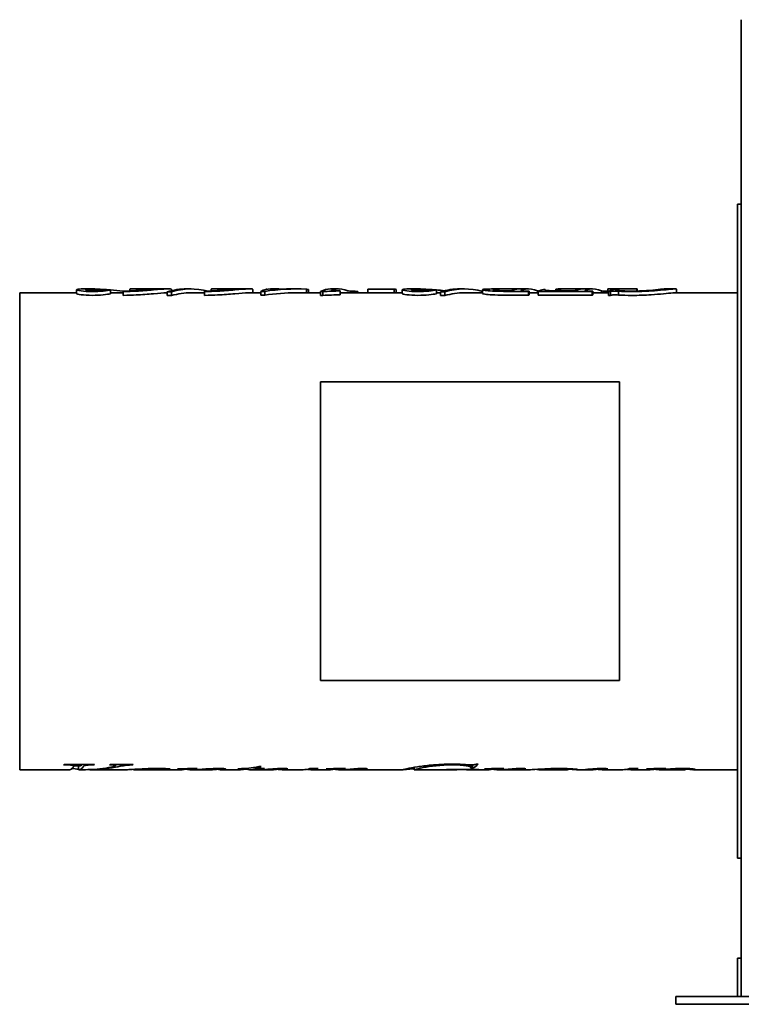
# Model space of a CAD drawing. Header units: millimetres. Extents: x 270 to 570, y 168 to 426.
# Tile 1 of 2: x 270 to 457, y 168 to 424. Entities that reach past the tile are written whole.
import ezdxf

# ---------------------------------------------------------------- set-up
doc = ezdxf.new("R2010")
doc.units = ezdxf.units.MM
doc.header["$LTSCALE"] = 2
doc.layers.add('Krawędzie widoczne(ISO)', color=7, linetype='Continuous', lineweight=35, true_color=0x262659)

msp = doc.modelspace()

# ---------------------------------------------------------------- linework, layer by layer
at = {"layer": 'Krawędzie widoczne(ISO)'}
for p, q in [((457.25, 301), (457.25, 424)), ((456.25, 376), (456.25, 206)), ((456.25, 376), (457.25, 376)), ((284.54, 352.79), (284.54, 353.79)), ((286.85, 354), (288.26, 354)), ((293.38, 352.75), (293.38, 353.75)), ((296.6, 353.39), (296.6, 353.32)), ((296.6, 352.33), (296.6, 353.32)), ((298.35, 353.47), (298.35, 353.97)), ((298.65, 354), (301, 354)), ((305.81, 354), (308.38, 354)), ((309.18, 353.53), (309.18, 353.85)), ((313.14, 354), (314.28, 354)), ((317.76, 353.39), (317.76, 353.32)), ((317.76, 352.33), (317.76, 353.32)), ((319.51, 353.47), (319.51, 353.97)), ((319.81, 354), (322.16, 354)), ((326.97, 354), (329.54, 354)), ((330.35, 353), (330.35, 353.85)), ((333.42, 353.37), (332.42, 353.37)), ((332.42, 352.38), (332.42, 353.37)), ((333.42, 352.38), (333.42, 353.37)), ((334.07, 353.92), (333.7, 353.92)), ((333.7, 353.85), (333.7, 353.92)), ((334.96, 354), (336.9, 354)), ((340.28, 354), (341.58, 354)), ((344.24, 353), (344.24, 353.93)), ((344.8, 353), (344.8, 353.82)), ((348.55, 353.32), (347.92, 353.32)), ((347.92, 352.33), (347.92, 353.32)), ((348.55, 352.33), (348.55, 353.32)), ((350.55, 354), (352.6, 354)), ((350.87, 353.62), (350.87, 353.7)), ((353.04, 352.5), (353.04, 353.49)), ((355.98, 353), (355.98, 353.4)), ((357.42, 353), (357.42, 353.37)), ((357.61, 353), (357.61, 353.3)), ((367.05, 353.95), (360.17, 353.95)), ((360.17, 353), (360.17, 353.95)), ((367.05, 353), (367.05, 353.95)), ((367.6, 353), (367.6, 353.85)), ((369.17, 352.79), (369.17, 353.79)), ((371.48, 354), (372.89, 354)), ((378.01, 352.75), (378.01, 353.75)), ((384.17, 354), (385.31, 354)), ((390.04, 352.8), (390.04, 353.8)), ((394.34, 354), (401.9, 354)), ((401.96, 353.37), (395.49, 353.37)), ((401.96, 352.38), (401.96, 353.37)), ((402.14, 352.45), (402.14, 353.44)), ((404.36, 353), (404.36, 353.48)), ((418.54, 353.37), (404.51, 353.37)), ((404.51, 352.38), (404.51, 353.37)), ((405.83, 353.85), (406.33, 353.85)), ((406.33, 353.66), (406.33, 353.85)), ((409.6, 353.91), (409.1, 353.91)), ((409.1, 353.5), (409.1, 353.91)), ((409.6, 353.5), (409.6, 353.91)), ((410.02, 354), (418.53, 354)), ((410.29, 353.5), (413.92, 353.5)), ((415.98, 354), (413.6, 354)), ((418.54, 352.38), (418.54, 353.37)), ((418.7, 352.45), (418.7, 353.44)), ((421.02, 353), (421.02, 353.48)), ((421.8, 353), (421.8, 353.4)), ((430.08, 354), (422.61, 354)), ((422.61, 353), (422.61, 354)), ((423.24, 353.31), (422.76, 353.31)), ((422.76, 352.32), (422.76, 353.31)), ((423.24, 352.32), (423.24, 353.31)), ((424.1, 353.9), (424.58, 353.9)), ((424.58, 353.73), (424.58, 353.9)), ((425.33, 352.41), (425.33, 353.4)), ((430.08, 353.45), (430.08, 354)), ((430.23, 353.45), (430.23, 354)), ((437.52, 354), (440.19, 354)), ((440.43, 353), (440.43, 353.96)), ((269.75, 353), (269.75, 229)), ((269.75, 353), (284.54, 353)), ((293.38, 353), (296.6, 353)), ((309.2, 353.24), (308.08, 353.24)), ((308.08, 352.25), (308.08, 353.24)), ((309.2, 352.25), (308.08, 352.25)), ((309.2, 352.25), (309.2, 353.24)), ((314.28, 353), (317.76, 353)), ((329.54, 353), (332.42, 353)), ((333.42, 352.38), (332.42, 352.38)), ((341.58, 353), (347.92, 353)), ((348.55, 352.33), (347.92, 352.33)), ((353.04, 353), (369.17, 353)), ((378.01, 353), (379.11, 353)), ((380.23, 353.24), (379.11, 353.24)), ((379.11, 352.25), (379.11, 353.24)), ((380.23, 352.25), (379.11, 352.25)), ((380.23, 352.25), (380.23, 353.24)), ((385.31, 353), (390.04, 353)), ((401.96, 352.38), (395.49, 352.38)), ((402.14, 353), (404.51, 353)), ((418.54, 352.38), (404.51, 352.38)), ((418.7, 353), (422.76, 353)), ((423.24, 352.32), (422.76, 352.32)), ((440.19, 353), (456.25, 353)), ((347.93, 329.82), (347.93, 252.18)), ((425.57, 329.82), (347.93, 329.82)), ((425.57, 252.18), (425.57, 329.82)), ((457.25, 198), (457.25, 301)), ((347.93, 252.18), (425.57, 252.18)), ((388.38, 230.45), (388.92, 230.45)), ((269.75, 229), (282.72, 229)), ((281.7, 230.25), (281.16, 230.25)), ((281.31, 230.36), (289.22, 230.36)), ((283.74, 230.36), (283.74, 229.96)), ((283.74, 230), (285.28, 230)), ((285.03, 230), (285.03, 229.05)), ((285.28, 229), (286.83, 229)), ((286.52, 230.36), (286.52, 230.03)), ((288, 229), (297.39, 229)), ((289.05, 230.36), (289.05, 230.25)), ((293.24, 230.36), (299.23, 230.36)), ((294.66, 230.36), (294.66, 230.05)), ((297.94, 230.36), (297.94, 230.19)), ((299.09, 230.36), (299.09, 230.25)), ((299.2, 229.07), (299.2, 229.06)), ((299.28, 229.08), (299.28, 229.02)), ((299.38, 229.08), (299.38, 229)), ((299.58, 229), (302.68, 229)), ((305.19, 229), (311.84, 229)), ((306.75, 229.32), (306.75, 229.14)), ((310.92, 229.24), (310.92, 229.19)), ((312.96, 229.27), (312.96, 229.14)), ((313.96, 229.29), (313.96, 229)), ((314.04, 229), (314.18, 229)), ((315.16, 229), (319.84, 229)), ((320.95, 229.32), (320.95, 229.13)), ((322.14, 229), (327.15, 229)), ((328.68, 229.21), (326.42, 229.21)), ((328.37, 229.13), (328.37, 229.11)), ((328.68, 229.34), (328.68, 229.21)), ((329.49, 229), (335.68, 229)), ((331.05, 229.63), (331.05, 229.21)), ((333.14, 229.21), (331.05, 229.21)), ((331.34, 229.69), (331.34, 229.29)), ((331.34, 229.29), (333.38, 229.29)), ((331.88, 229.81), (332.53, 229.81)), ((333.14, 229.29), (333.14, 229.21)), ((334.1, 229.12), (334.1, 229.07)), ((337, 229.3), (337, 229.15)), ((338.04, 229), (342.83, 229)), ((343.37, 229.01), (343.37, 229)), ((345.1, 229.29), (347.34, 229.29)), ((345.52, 229), (350.51, 229)), ((349.56, 229.25), (349.56, 229.2)), ((351.39, 229.28), (351.39, 229.19)), ((351.6, 229.28), (351.6, 229.16)), ((351.93, 229.28), (351.93, 229.08)), ((352.35, 229.29), (352.35, 229.01)), ((352.59, 229), (352.85, 229)), ((353.58, 229), (369.32, 229)), ((355.66, 229.12), (355.66, 229.06)), ((357.7, 229.27), (357.7, 229.1)), ((359.59, 229.31), (359.59, 229.09)), ((372.26, 229.61), (372.26, 229)), ((372.27, 229), (383.23, 229)), ((381.03, 229.05), (380.62, 229.05)), ((380.79, 229.07), (389.09, 229.07)), ((383.04, 229.07), (383.04, 229.03)), ((383.42, 229.07), (383.42, 229.01)), ((385.88, 229), (391.64, 229)), ((387.44, 229.41), (386.9, 229.41)), ((387.03, 230.25), (387.03, 229.62)), ((387.44, 230.26), (387.44, 229.41)), ((388.94, 229.07), (388.94, 229.05)), ((390.69, 229.25), (390.69, 229.2)), ((392.52, 229.28), (392.52, 229.19)), ((392.73, 229.28), (392.73, 229.16)), ((393.06, 229.28), (393.06, 229.08)), ((393.48, 229.29), (393.48, 229.01)), ((393.72, 229), (393.98, 229)), ((394.71, 229), (402.14, 229)), ((396.78, 229.12), (396.78, 229.06)), ((398.83, 229.27), (398.83, 229.1)), ((400.72, 229.31), (400.72, 229.09)), ((404.73, 229), (411.98, 229)), ((412.32, 229.28), (412.32, 229.06)), ((414.56, 229), (418.8, 229)), ((417.22, 229.12), (417.22, 229.07)), ((420.12, 229.3), (420.12, 229.15)), ((421.16, 229), (425.95, 229)), ((426.49, 229.01), (426.49, 229)), ((428.22, 229.29), (430.46, 229.29)), ((428.64, 229), (433.6, 229)), ((432.62, 229.25), (432.62, 229.2)), ((434.74, 229.28), (434.74, 229.15)), ((435.88, 229), (442.48, 229)), ((436.67, 229.31), (436.67, 229.07)), ((442.86, 229.32), (442.86, 229.06)), ((444.86, 229), (456.25, 229)), ((456.25, 206), (457.25, 206)), ((457.25, 198), (457.25, 170)), ((456.25, 179.41), (456.25, 180)), ((457.25, 180), (456.25, 180)), ((456.25, 179.41), (456.25, 175.59)), ((456.25, 174.17), (456.25, 175.59)), ((456.25, 174.17), (456.25, 172)), ((456.25, 170), (456.25, 172)), ((440.25, 170), (444.25, 170)), ((440.25, 168), (440.25, 170)), ((566.25, 170), (444.25, 170)), ((440.25, 168), (444.25, 168)), ((566.25, 168), (444.25, 168))]:
    msp.add_line(p, q, dxfattribs=at)
for points in [[(284.54, 353.79), (284.54, 353.85), (284.67, 353.9), (284.95, 353.93)], [(284.95, 353.93), (285.32, 353.97), (285.95, 354), (286.85, 354)], [(287.8, 354), (287.13, 353.98), (286.79, 353.95), (286.79, 353.87)], [(293.25, 353.76), (290.66, 353.98), (288.84, 354.01), (287.8, 354)], [(289.83, 353.59), (291.08, 353.59), (292.1, 353.67), (292.9, 353.77)], [(292.9, 353.77), (293.06, 353.76), (293.22, 353.76), (293.38, 353.75)], [(296.69, 353.4), (295.47, 353.55), (294.37, 353.66), (293.38, 353.75)], [(300.01, 353.42), (299.09, 353.37), (297.95, 353.34), (296.6, 353.32)], [(304.77, 353.97), (303.81, 353.95), (303.03, 353.94), (302.42, 353.94)], [(305.81, 354), (305.68, 354), (305.55, 354), (305.4, 353.99)], [(308.08, 353.24), (309.77, 353.75), (311.45, 354), (313.14, 354)], [(318.68, 353.43), (315.52, 354.25), (312.36, 354.18), (309.2, 353.24)], [(321.17, 353.42), (320.25, 353.37), (319.11, 353.34), (317.76, 353.32)], [(325.93, 353.97), (324.97, 353.95), (324.19, 353.94), (323.58, 353.94)], [(326.97, 354), (326.84, 354), (326.71, 354), (326.57, 353.99)], [(332.42, 353.37), (333.26, 353.79), (334.11, 354), (334.96, 354)], [(344.24, 353.93), (340.63, 354.11), (337.03, 353.93), (333.42, 353.37)], [(335.36, 353.77), (336.14, 354), (336.92, 354.06), (337.71, 353.94)], [(340.28, 354), (338.64, 354), (337, 353.92), (335.36, 353.77)], [(344.8, 353.82), (344.62, 353.87), (344.43, 353.9), (344.24, 353.93)], [(347.92, 353.32), (348.79, 353.77), (349.67, 354), (350.55, 354)], [(353.04, 353.49), (351.54, 353.44), (350.05, 353.38), (348.55, 353.32)], [(350.87, 353.7), (350.86, 353.68), (350.85, 353.67), (350.85, 353.65)], [(351.18, 353.8), (351, 353.75), (350.89, 353.71), (350.87, 353.7)], [(354.26, 353.73), (353.23, 354.06), (352.21, 354.09), (351.18, 353.8)], [(351.79, 353.53), (352.01, 353.53), (352.37, 353.54), (352.86, 353.55)], [(352.86, 353.55), (352.92, 353.53), (352.98, 353.51), (353.04, 353.49)], [(355.15, 353.48), (354.86, 353.54), (354.56, 353.63), (354.26, 353.73)], [(355.98, 353.4), (355.62, 353.42), (355.34, 353.45), (355.15, 353.48)], [(357.42, 353.37), (356.69, 353.38), (356.21, 353.38), (355.98, 353.4)], [(357.61, 353.3), (357.55, 353.33), (357.48, 353.35), (357.42, 353.37)], [(367.6, 353.85), (367.41, 353.89), (367.23, 353.93), (367.05, 353.95)], [(369.17, 353.79), (369.17, 353.85), (369.31, 353.9), (369.58, 353.93)], [(369.58, 353.93), (369.95, 353.97), (370.58, 354), (371.48, 354)], [(372.43, 354), (371.76, 353.98), (371.42, 353.95), (371.42, 353.87)], [(377.88, 353.76), (375.29, 353.98), (373.47, 354.01), (372.43, 354)], [(374.46, 353.59), (375.71, 353.59), (376.73, 353.67), (377.54, 353.77)], [(377.54, 353.77), (377.69, 353.76), (377.85, 353.76), (378.01, 353.75)], [(380.19, 353.53), (379.41, 353.62), (378.68, 353.69), (378.01, 353.75)], [(379.11, 353.24), (380.8, 353.75), (382.48, 354), (384.17, 354)], [(390.04, 353.34), (386.77, 354.25), (383.5, 354.22), (380.23, 353.24)], [(395.08, 354), (394.05, 354), (393.26, 354), (392.7, 353.99)], [(397.42, 353.51), (396.92, 353.5), (396.51, 353.49), (396.18, 353.49)], [(399.42, 353.99), (398.75, 353.96), (398.09, 353.8), (397.42, 353.51)], [(398.17, 353.99), (398.42, 353.99), (398.84, 353.99), (399.42, 353.99)], [(400.37, 353.77), (400.1, 353.69), (399.96, 353.62), (399.96, 353.57)], [(403.52, 353.74), (402.47, 354.08), (401.42, 354.09), (400.37, 353.77)], [(401.73, 353.44), (401.87, 353.44), (402.01, 353.44), (402.14, 353.44)], [(402.14, 353.44), (402.08, 353.42), (402.02, 353.39), (401.96, 353.37)], [(404.36, 353.48), (404.15, 353.53), (403.87, 353.63), (403.52, 353.74)], [(404.65, 353.44), (404.53, 353.45), (404.43, 353.47), (404.36, 353.48)], [(404.51, 353.37), (404.95, 353.59), (405.39, 353.75), (405.83, 353.85)], [(406.33, 353.85), (406.23, 353.82), (406.18, 353.78), (406.18, 353.75)], [(407.9, 353.52), (408.27, 353.5), (409.06, 353.5), (410.29, 353.5)], [(409.1, 353.91), (409.4, 353.97), (409.71, 354), (410.02, 354)], [(413.92, 353.5), (414.61, 353.8), (415.29, 353.97), (415.98, 354)], [(417.05, 353.78), (416.8, 353.71), (416.67, 353.63), (416.67, 353.57)], [(420.17, 353.73), (419.13, 354.07), (418.09, 354.09), (417.05, 353.78)], [(418.7, 353.44), (418.64, 353.42), (418.59, 353.39), (418.54, 353.37)], [(421.02, 353.48), (420.78, 353.53), (420.49, 353.63), (420.17, 353.73)], [(421.8, 353.4), (421.45, 353.42), (421.19, 353.45), (421.02, 353.48)], [(422.61, 353.38), (422.23, 353.38), (421.96, 353.39), (421.8, 353.4)], [(422.76, 353.31), (423.2, 353.59), (423.65, 353.79), (424.1, 353.9)], [(425.33, 353.4), (424.91, 353.43), (424.6, 353.44), (424.4, 353.44)], [(424.58, 353.9), (424.5, 353.86), (424.46, 353.82), (424.46, 353.8)], [(428.83, 353.31), (427.55, 353.31), (426.38, 353.34), (425.33, 353.4)], [(428.83, 353.44), (431.62, 353.44), (433.89, 353.65), (435.65, 353.84)], [(433.82, 353.47), (432.23, 353.37), (430.57, 353.31), (428.83, 353.31)], [(430.23, 354), (430.18, 354), (430.13, 354), (430.08, 354)], [(435.65, 353.84), (436.59, 353.94), (437.21, 354), (437.52, 354)], [(300.01, 352.43), (299.09, 352.38), (297.95, 352.35), (296.6, 352.33)], [(314.28, 353), (312.59, 353), (310.89, 352.75), (309.2, 352.25)], [(321.17, 352.43), (320.25, 352.38), (319.11, 352.35), (317.76, 352.33)], [(341.58, 353), (338.86, 353), (336.14, 352.79), (333.42, 352.38)], [(353.04, 352.5), (351.54, 352.45), (350.05, 352.39), (348.55, 352.33)], [(385.31, 353), (383.62, 353), (381.92, 352.75), (380.23, 352.25)], [(402.14, 352.45), (402.08, 352.43), (402.02, 352.4), (401.96, 352.38)], [(418.7, 352.45), (418.64, 352.43), (418.59, 352.4), (418.54, 352.38)], [(425.33, 352.41), (424.91, 352.44), (424.6, 352.45), (424.4, 352.45)], [(428.83, 352.32), (427.55, 352.32), (426.38, 352.36), (425.33, 352.41)], [(433.82, 352.48), (432.23, 352.38), (430.57, 352.32), (428.83, 352.32)], [(376.64, 230.19), (378.4, 230.36), (380.25, 230.45), (382.17, 230.45)], [(382.17, 230.45), (383.6, 230.45), (384.9, 230.4), (386.06, 230.3)], [(388.92, 230.45), (388.43, 230), (387.93, 229.65), (387.44, 229.41)], [(281.16, 230.25), (281.21, 230.28), (281.26, 230.32), (281.31, 230.36)], [(282.72, 229), (283.02, 229), (283.33, 229.23), (283.63, 229.68)], [(285.03, 229.13), (284.47, 229.18), (283.91, 229.25), (283.35, 229.32)], [(283.63, 229.68), (283.71, 229.81), (283.74, 229.91), (283.74, 229.96)], [(286.23, 229.72), (285.83, 229.12), (285.43, 228.89), (285.03, 229.05)], [(285.95, 230.36), (285.73, 230.12), (285.5, 230), (285.28, 230)], [(286.52, 230.03), (286.42, 229.99), (286.33, 229.88), (286.23, 229.72)], [(286.83, 229), (288.83, 229), (290.84, 229.18), (292.84, 229.54)], [(293.78, 229.5), (291.66, 229.13), (289.53, 228.97), (287.41, 229.01)], [(289.22, 230.36), (289.16, 230.32), (289.11, 230.28), (289.05, 230.25)], [(292.84, 229.54), (293.69, 229.7), (294.23, 229.83), (294.45, 229.91)], [(293.06, 230.25), (293.12, 230.28), (293.18, 230.32), (293.24, 230.36)], [(294.45, 229.91), (294.59, 229.96), (294.66, 230.01), (294.66, 230.05)], [(299.09, 230.25), (298.61, 230.24), (298.23, 230.22), (297.94, 230.19)], [(299.23, 230.36), (299.18, 230.32), (299.14, 230.28), (299.09, 230.25)], [(299.28, 229.02), (299.23, 229.03), (299.2, 229.04), (299.2, 229.06)], [(299.38, 229.02), (299.35, 229.02), (299.32, 229.02), (299.28, 229.02)], [(302.68, 229), (302.8, 229), (302.91, 229), (303.02, 229)], [(304, 229), (303.95, 229), (303.9, 229), (303.84, 229)], [(307.84, 229.03), (306.97, 229), (305.69, 229), (304, 229)], [(308.84, 229.14), (308.84, 229.09), (308.51, 229.05), (307.84, 229.03)], [(310.79, 229.24), (312.48, 229.26), (314.17, 229.29), (315.87, 229.32)], [(310.92, 229.19), (310.87, 229.21), (310.83, 229.22), (310.79, 229.24)], [(311.46, 229.2), (311.28, 229.2), (311.1, 229.2), (310.92, 229.19)], [(312.06, 229.2), (311.95, 229.2), (311.75, 229.2), (311.46, 229.2)], [(311.84, 229), (312.05, 229), (312.27, 229.01), (312.49, 229.04)], [(312.49, 229.04), (312.8, 229.08), (312.96, 229.13), (312.96, 229.14)], [(313.96, 229.03), (313.57, 229.05), (313.23, 229.08), (312.94, 229.13)], [(315.87, 229.32), (315.23, 229.1), (314.59, 228.99), (313.96, 229)], [(320.23, 229.17), (319.94, 229.17), (319.58, 229.16), (319.15, 229.15)], [(319.84, 229), (320.08, 229), (320.33, 229.01), (320.57, 229.04)], [(320.57, 229.04), (320.82, 229.07), (320.95, 229.1), (320.95, 229.13)], [(322.83, 229.03), (322.2, 228.97), (321.56, 228.99), (320.93, 229.11)], [(323.3, 229.16), (323.3, 229.12), (323.14, 229.07), (322.83, 229.03)], [(326.42, 229.21), (326.47, 229.22), (326.52, 229.24), (326.57, 229.26)], [(327.15, 229), (327.66, 229), (328.17, 229.07), (328.68, 229.21)], [(328.37, 229.11), (328.35, 229.11), (328.32, 229.11), (328.3, 229.12)], [(331.05, 229.21), (330.15, 228.97), (329.26, 228.94), (328.37, 229.11)], [(332.53, 229.81), (332.14, 229.59), (331.74, 229.42), (331.34, 229.29)], [(333.38, 229.29), (333.3, 229.26), (333.22, 229.23), (333.14, 229.21)], [(333.65, 229.08), (334.45, 229.14), (335.3, 229.21), (336.19, 229.26)], [(334.1, 229.07), (333.95, 229.07), (333.8, 229.08), (333.65, 229.08)], [(335.68, 229), (335.93, 229), (336.19, 229.01), (336.44, 229.04)], [(336.19, 229.26), (336.88, 229.3), (337.51, 229.32), (338.09, 229.32)], [(336.44, 229.04), (336.81, 229.08), (337, 229.13), (337, 229.15)], [(337.13, 229.06), (337.02, 229.07), (336.92, 229.08), (336.84, 229.1)], [(338.74, 229.03), (338.2, 228.98), (337.67, 228.99), (337.13, 229.06)], [(339.43, 229.19), (339.43, 229.15), (339.2, 229.08), (338.74, 229.03)], [(343.37, 229), (343.29, 229), (343.21, 229), (343.14, 229)], [(344.64, 229.07), (344.56, 229.08), (344.48, 229.1), (344.41, 229.11)], [(347.34, 229.29), (346.44, 229), (345.54, 228.93), (344.64, 229.07)], [(344.76, 229.18), (344.87, 229.22), (344.99, 229.25), (345.1, 229.29)], [(349.36, 229.25), (351.05, 229.27), (352.73, 229.3), (354.41, 229.32)], [(349.56, 229.2), (349.5, 229.22), (349.43, 229.23), (349.36, 229.25)], [(350.64, 229.21), (350.44, 229.21), (350.08, 229.21), (349.56, 229.2)], [(350.51, 229), (350.71, 229), (350.92, 229.01), (351.13, 229.04)], [(351.39, 229.19), (351.19, 229.21), (350.94, 229.21), (350.64, 229.21)], [(351.13, 229.04), (351.44, 229.08), (351.6, 229.13), (351.6, 229.16)], [(351.6, 229.16), (351.6, 229.17), (351.53, 229.18), (351.39, 229.19)], [(351.93, 229.08), (351.79, 229.1), (351.68, 229.12), (351.58, 229.13)], [(352.35, 229.04), (352.2, 229.05), (352.06, 229.06), (351.93, 229.08)], [(354.41, 229.32), (353.73, 229.08), (353.04, 228.97), (352.35, 229.01)], [(352.85, 229), (354.4, 229), (355.81, 229.14), (357.08, 229.23)], [(355.66, 229.06), (354.9, 229.02), (354.09, 228.99), (353.21, 229)], [(356.82, 229.13), (356.55, 229.12), (356.17, 229.09), (355.66, 229.06)], [(357.29, 229.14), (357.11, 229.14), (356.96, 229.13), (356.82, 229.13)], [(357.08, 229.23), (357.88, 229.29), (358.54, 229.32), (359.04, 229.32)], [(357.57, 229.13), (357.49, 229.13), (357.4, 229.14), (357.29, 229.14)], [(357.7, 229.1), (357.68, 229.12), (357.63, 229.12), (357.57, 229.13)], [(359.59, 229.09), (359.36, 229.07), (359.03, 229.06), (358.58, 229.06)], [(360.1, 229.22), (360.1, 229.17), (359.93, 229.12), (359.59, 229.09)], [(374.59, 229.54), (373.04, 229.24), (372.26, 229.03), (372.26, 229)], [(372.26, 229), (372.26, 229), (372.26, 229), (372.27, 229)], [(382.17, 230.25), (379.08, 230.25), (376.55, 229.91), (374.59, 229.54)], [(380.62, 229.05), (380.68, 229.06), (380.73, 229.07), (380.79, 229.07)], [(383.04, 229.03), (382.63, 229.04), (381.96, 229.05), (381.03, 229.05)], [(383.42, 229.01), (383.42, 229.02), (383.29, 229.03), (383.04, 229.03)], [(383.23, 229), (383.36, 229), (383.42, 229.01), (383.42, 229.01)], [(385.59, 229.01), (385.39, 229.02), (385.19, 229.04), (384.99, 229.07)], [(386.39, 229.01), (386.23, 229.01), (385.96, 228.99), (385.59, 229.01)], [(386.06, 230.3), (386.53, 230.27), (386.88, 230.25), (387.09, 230.25)], [(386.9, 229.41), (386.98, 229.5), (387.03, 229.57), (387.03, 229.62)], [(389.09, 229.07), (389.04, 229.07), (388.99, 229.06), (388.94, 229.05)], [(390.49, 229.25), (392.17, 229.27), (393.86, 229.3), (395.54, 229.32)], [(390.69, 229.2), (390.62, 229.22), (390.56, 229.23), (390.49, 229.25)], [(391.77, 229.21), (391.57, 229.21), (391.21, 229.21), (390.69, 229.2)], [(391.64, 229), (391.84, 229), (392.05, 229.01), (392.26, 229.04)], [(392.52, 229.19), (392.32, 229.21), (392.07, 229.21), (391.77, 229.21)], [(392.26, 229.04), (392.57, 229.08), (392.73, 229.13), (392.73, 229.16)], [(392.73, 229.16), (392.73, 229.17), (392.66, 229.18), (392.52, 229.19)], [(393.06, 229.08), (392.92, 229.1), (392.8, 229.12), (392.71, 229.13)], [(393.48, 229.04), (393.33, 229.05), (393.19, 229.06), (393.06, 229.08)], [(395.54, 229.32), (394.85, 229.08), (394.17, 228.97), (393.48, 229.01)], [(393.98, 229), (395.53, 229), (396.93, 229.14), (398.2, 229.23)], [(396.78, 229.06), (396.03, 229.02), (395.21, 228.99), (394.34, 229)], [(397.94, 229.13), (397.68, 229.12), (397.29, 229.09), (396.78, 229.06)], [(398.42, 229.14), (398.24, 229.14), (398.08, 229.13), (397.94, 229.13)], [(398.2, 229.23), (399.01, 229.29), (399.66, 229.32), (400.17, 229.32)], [(398.69, 229.13), (398.62, 229.13), (398.53, 229.14), (398.42, 229.14)], [(398.83, 229.1), (398.8, 229.12), (398.76, 229.12), (398.69, 229.13)], [(400.72, 229.09), (400.49, 229.07), (400.15, 229.06), (399.71, 229.06)], [(401.23, 229.22), (401.23, 229.17), (401.06, 229.12), (400.72, 229.09)], [(411.98, 229), (412.21, 229), (412.32, 229.02), (412.32, 229.06)], [(416.77, 229.08), (417.57, 229.14), (418.42, 229.21), (419.32, 229.26)], [(417.22, 229.07), (417.07, 229.07), (416.92, 229.08), (416.77, 229.08)], [(418.8, 229), (419.05, 229), (419.31, 229.01), (419.56, 229.04)], [(419.32, 229.26), (420, 229.3), (420.63, 229.32), (421.21, 229.32)], [(419.56, 229.04), (419.93, 229.08), (420.12, 229.13), (420.12, 229.15)], [(420.25, 229.06), (420.14, 229.07), (420.04, 229.08), (419.96, 229.1)], [(421.86, 229.03), (421.33, 228.98), (420.79, 228.99), (420.25, 229.06)], [(422.55, 229.19), (422.55, 229.15), (422.32, 229.08), (421.86, 229.03)], [(426.49, 229), (426.41, 229), (426.34, 229), (426.26, 229)], [(427.76, 229.07), (427.68, 229.08), (427.6, 229.1), (427.53, 229.11)], [(430.46, 229.29), (429.56, 229), (428.66, 228.93), (427.76, 229.07)], [(427.88, 229.18), (427.99, 229.22), (428.11, 229.25), (428.22, 229.29)], [(432.62, 229.25), (434.29, 229.27), (435.97, 229.3), (437.65, 229.32)], [(433.81, 229.21), (433.53, 229.21), (433.13, 229.21), (432.62, 229.2)], [(433.6, 229), (433.86, 229), (434.13, 229.02), (434.4, 229.06)], [(434.4, 229.06), (434.63, 229.1), (434.74, 229.13), (434.74, 229.15)], [(435.52, 229.01), (435.25, 229.02), (434.97, 229.06), (434.69, 229.13)], [(437.65, 229.32), (437.32, 229.21), (437, 229.12), (436.67, 229.07)], [(442.48, 229), (442.73, 229), (442.86, 229.02), (442.86, 229.06)], [(445.28, 229.05), (445.28, 228.97), (444.47, 228.98), (442.86, 229.11)]]:
    msp.add_open_spline(points, degree=3, dxfattribs=at)
for points, knots in [([(288.58, 353.32), (287.44, 353.32), (286.49, 353.38), (285.71, 353.48), (284.93, 353.58), (284.54, 353.69), (284.54, 353.79)], [0, 0, 0, 0, 1, 1, 1, 2, 2, 2, 2]), ([(286.79, 353.87), (286.79, 353.81), (287.07, 353.74), (287.63, 353.68), (288.2, 353.62), (288.93, 353.59), (289.83, 353.59)], [0, 0, 0, 0, 1, 1, 1, 2, 2, 2, 2]), ([(293.38, 353.75), (292.92, 353.65), (292.26, 353.54), (291.4, 353.45), (290.53, 353.37), (289.59, 353.32), (288.58, 353.32)], [0, 0, 0, 0, 1, 1, 1, 2, 2, 2, 2]), ([(296.6, 353.39), (298.12, 353.44), (299.59, 353.55), (301.01, 353.67), (302.44, 353.78), (303.69, 353.91), (304.77, 353.97)], [0, 0, 0, 0, 1, 1, 1, 2, 2, 2, 2]), ([(302.42, 353.94), (301.29, 353.94), (300.33, 353.96), (299.54, 353.98), (298.74, 354), (298.35, 354.01), (298.35, 353.97)], [0, 0, 0, 0, 1, 1, 1, 2, 2, 2, 2]), ([(309.18, 353.85), (309.18, 353.98), (308.76, 354.02), (307.92, 353.99), (307.08, 353.96), (305.93, 353.86), (304.49, 353.74), (303.05, 353.63), (301.56, 353.5), (300.01, 353.42)], [0, 0, 0, 0, 1, 1, 1, 2, 2, 2, 3, 3, 3, 3]), ([(303.39, 353.98), (302.65, 353.98), (302.03, 353.99), (301.51, 353.99), (301.3, 354), (301.13, 354), (301, 354)], [-2, -2, -2, -2, -1, -1, -1, -0.577013, -0.577013, -0.577013, -0.577013]), ([(305.4, 353.99), (304.93, 353.99), (304.56, 353.98), (304.28, 353.98), (304, 353.98), (303.7, 353.98), (303.39, 353.98)], [-2, -2, -2, -2, -1, -1, -1, 0, 0, 0, 0]), ([(317.76, 353.39), (319.28, 353.44), (320.75, 353.55), (322.18, 353.67), (323.6, 353.78), (324.86, 353.91), (325.93, 353.97)], [0, 0, 0, 0, 1, 1, 1, 2, 2, 2, 2]), ([(323.58, 353.94), (322.45, 353.94), (321.49, 353.96), (320.7, 353.98), (319.9, 354), (319.51, 354.01), (319.51, 353.97)], [0, 0, 0, 0, 1, 1, 1, 2, 2, 2, 2]), ([(330.35, 353.85), (330.35, 353.98), (329.92, 354.02), (329.08, 353.99), (328.24, 353.96), (327.1, 353.86), (325.65, 353.74), (324.21, 353.63), (322.72, 353.5), (321.17, 353.42)], [0, 0, 0, 0, 1, 1, 1, 2, 2, 2, 3, 3, 3, 3]), ([(324.55, 353.98), (323.82, 353.98), (323.19, 353.99), (322.68, 353.99), (322.46, 354), (322.29, 354), (322.16, 354)], [-2, -2, -2, -2, -1, -1, -1, -0.577013, -0.577013, -0.577013, -0.577013]), ([(326.57, 353.99), (326.1, 353.99), (325.72, 353.98), (325.44, 353.98), (325.16, 353.98), (324.87, 353.98), (324.55, 353.98)], [-2, -2, -2, -2, -1, -1, -1, 0, 0, 0, 0]), ([(350.85, 353.65), (350.85, 353.61), (350.93, 353.59), (351.1, 353.56), (351.26, 353.54), (351.49, 353.53), (351.79, 353.53)], [0, 0, 0, 0, 1, 1, 1, 2, 2, 2, 2]), ([(373.21, 353.32), (372.08, 353.32), (371.12, 353.38), (370.34, 353.48), (369.56, 353.58), (369.17, 353.69), (369.17, 353.79)], [0, 0, 0, 0, 1, 1, 1, 2, 2, 2, 2]), ([(371.42, 353.87), (371.42, 353.81), (371.7, 353.74), (372.26, 353.68), (372.83, 353.62), (373.56, 353.59), (374.46, 353.59)], [0, 0, 0, 0, 1, 1, 1, 2, 2, 2, 2]), ([(378.01, 353.75), (377.56, 353.65), (376.9, 353.54), (376.03, 353.45), (375.16, 353.37), (374.22, 353.32), (373.21, 353.32)], [0, 0, 0, 0, 1, 1, 1, 2, 2, 2, 2]), ([(390.04, 353.8), (390.04, 353.88), (390.43, 353.93), (391.22, 353.96), (392.01, 353.99), (393.3, 354), (395.08, 354)], [0, 0, 0, 0, 1, 1, 1, 2, 2, 2, 2]), ([(395.49, 353.37), (394.4, 353.37), (393.43, 353.4), (392.58, 353.44), (391.73, 353.49), (391.09, 353.55), (390.67, 353.62), (390.25, 353.68), (390.04, 353.75), (390.04, 353.8)], [0, 0, 0, 0, 1, 1, 1, 2, 2, 2, 3, 3, 3, 3]), ([(392.71, 353.8), (392.71, 353.89), (393.16, 353.94), (394.06, 353.97), (394.96, 353.99), (396.33, 353.99), (398.17, 353.99)], [-2, -2, -2, -2, -1, -1, -1, 0, 0, 0, 0]), ([(396.18, 353.49), (394.98, 353.49), (394.1, 353.53), (393.54, 353.59), (392.99, 353.64), (392.71, 353.72), (392.71, 353.8)], [-2, -2, -2, -2, -1, -1, -1, 0, 0, 0, 0]), ([(399.96, 353.57), (399.96, 353.54), (400.09, 353.5), (400.33, 353.48), (400.58, 353.45), (401.04, 353.44), (401.73, 353.44)], [0, 0, 0, 0, 1, 1, 1, 2, 2, 2, 2]), ([(406.18, 353.75), (406.18, 353.69), (406.35, 353.64), (406.67, 353.6), (406.99, 353.56), (407.4, 353.53), (407.9, 353.52)], [0, 0, 0, 0, 1, 1, 1, 2, 2, 2, 2]), ([(413.6, 354), (412.54, 354), (411.75, 354), (411.22, 353.99), (410.7, 353.98), (410.15, 353.97), (409.6, 353.91)], [0, 0, 0, 0, 1, 1, 1, 2, 2, 2, 2]), ([(416.67, 353.57), (416.67, 353.55), (416.73, 353.52), (416.84, 353.5), (416.95, 353.48), (417.12, 353.47), (417.35, 353.45), (417.57, 353.44), (418.02, 353.44), (418.7, 353.44)], [0, 0, 0, 0, 1, 1, 1, 2, 2, 2, 3, 3, 3, 3]), ([(424.4, 353.44), (424.19, 353.44), (424, 353.43), (423.85, 353.42), (423.69, 353.4), (423.49, 353.37), (423.24, 353.31)], [0, 0, 0, 0, 1, 1, 1, 2, 2, 2, 2]), ([(424.46, 353.8), (424.46, 353.73), (424.85, 353.65), (425.62, 353.57), (426.4, 353.49), (427.47, 353.44), (428.83, 353.44)], [0, 0, 0, 0, 1, 1, 1, 2, 2, 2, 2]), ([(440.43, 353.96), (440.43, 354.02), (440.11, 354.01), (439.46, 353.96), (438.8, 353.91), (437.99, 353.82), (437.01, 353.73), (436.03, 353.64), (434.96, 353.55), (433.82, 353.47)], [0, 0, 0, 0, 1, 1, 1, 2, 2, 2, 3, 3, 3, 3]), ([(288.58, 352.33), (287.44, 352.33), (286.49, 352.39), (285.71, 352.49), (284.93, 352.59), (284.54, 352.7), (284.54, 352.79)], [0, 0, 0, 0, 1, 1, 1, 2, 2, 2, 2]), ([(293.38, 352.75), (292.92, 352.65), (292.26, 352.54), (291.4, 352.46), (290.53, 352.38), (289.59, 352.33), (288.58, 352.33)], [0, 0, 0, 0, 1, 1, 1, 2, 2, 2, 2]), ([(308.08, 353), (308.03, 352.99), (307.97, 352.99), (307.92, 352.99), (307.08, 352.96), (305.93, 352.86), (304.49, 352.75), (303.05, 352.63), (301.56, 352.51), (300.01, 352.43)], [0.933859, 0.933859, 0.933859, 0.933859, 1, 1, 1, 2, 2, 2, 3, 3, 3, 3]), ([(329.54, 353), (329.4, 353), (329.25, 353), (329.08, 352.99), (328.24, 352.96), (327.1, 352.86), (325.65, 352.75), (324.21, 352.63), (322.72, 352.51), (321.17, 352.43)], [0.79779, 0.79779, 0.79779, 0.79779, 1, 1, 1, 2, 2, 2, 3, 3, 3, 3]), ([(373.21, 352.33), (372.08, 352.33), (371.12, 352.39), (370.34, 352.49), (369.56, 352.59), (369.17, 352.7), (369.17, 352.79)], [0, 0, 0, 0, 1, 1, 1, 2, 2, 2, 2]), ([(378.01, 352.75), (377.56, 352.65), (376.9, 352.54), (376.03, 352.46), (375.16, 352.38), (374.22, 352.33), (373.21, 352.33)], [0, 0, 0, 0, 1, 1, 1, 2, 2, 2, 2]), ([(395.49, 352.38), (394.4, 352.38), (393.43, 352.41), (392.58, 352.45), (391.73, 352.5), (391.09, 352.56), (390.67, 352.62), (390.25, 352.69), (390.04, 352.75), (390.04, 352.8)], [0, 0, 0, 0, 1, 1, 1, 2, 2, 2, 3, 3, 3, 3]), ([(424.4, 352.45), (424.19, 352.45), (424, 352.44), (423.85, 352.43), (423.69, 352.41), (423.49, 352.38), (423.24, 352.32)], [0, 0, 0, 0, 1, 1, 1, 2, 2, 2, 2]), ([(440.19, 353), (440.03, 353), (439.78, 352.99), (439.46, 352.96), (438.8, 352.91), (437.99, 352.82), (437.01, 352.73), (436.03, 352.65), (434.96, 352.55), (433.82, 352.48)], [0.496689, 0.496689, 0.496689, 0.496689, 1, 1, 1, 2, 2, 2, 3, 3, 3, 3]), ([(387.09, 230.25), (387.33, 230.25), (387.54, 230.26), (387.71, 230.28), (387.89, 230.31), (388.11, 230.36), (388.38, 230.45)], [0, 0, 0, 0, 1, 1, 1, 2, 2, 2, 2]), ([(283.74, 229.96), (283.74, 230.04), (283.58, 230.1), (283.25, 230.16), (282.93, 230.22), (282.41, 230.25), (281.7, 230.25)], [0, 0, 0, 0, 1, 1, 1, 2, 2, 2, 2]), ([(289.05, 230.25), (288.19, 230.25), (287.61, 230.23), (287.29, 230.19), (286.97, 230.16), (286.72, 230.11), (286.52, 230.03)], [0, 0, 0, 0, 1, 1, 1, 2, 2, 2, 2]), ([(294.66, 230.05), (294.66, 230.1), (294.55, 230.14), (294.32, 230.18), (294.1, 230.21), (293.68, 230.24), (293.06, 230.25)], [0, 0, 0, 0, 1, 1, 1, 2, 2, 2, 2]), ([(297.94, 230.19), (297.4, 230.14), (296.86, 230.07), (296.33, 229.98), (295.79, 229.88), (294.94, 229.7), (293.78, 229.5)], [0, 0, 0, 0, 1, 1, 1, 2, 2, 2, 2]), ([(297.39, 229), (297.59, 229), (297.84, 229.01), (298.14, 229.02), (299.04, 229.06), (300.18, 229.14), (301.55, 229.21), (302.91, 229.28), (304.32, 229.32), (305.77, 229.32)], [0.670472, 0.670472, 0.670472, 0.670472, 1, 1, 1, 2, 2, 2, 3, 3, 3, 3]), ([(305.21, 229.25), (304.18, 229.25), (303.08, 229.2), (301.93, 229.13), (300.78, 229.06), (299.93, 228.98), (299.38, 229)], [0, 0, 0, 0, 1, 1, 1, 2, 2, 2, 2]), ([(303.02, 229), (304.27, 229), (305.2, 229.01), (305.82, 229.03), (306.44, 229.06), (306.75, 229.1), (306.75, 229.14)], [0, 0, 0, 0, 1, 1, 1, 2, 2, 2, 2]), ([(306.75, 229.14), (306.75, 229.17), (306.62, 229.2), (306.35, 229.22), (306.08, 229.24), (305.7, 229.25), (305.21, 229.25)], [0, 0, 0, 0, 1, 1, 1, 2, 2, 2, 2]), ([(305.77, 229.32), (306.82, 229.32), (307.59, 229.3), (308.09, 229.26), (308.59, 229.22), (308.84, 229.18), (308.84, 229.14)], [0, 0, 0, 0, 1, 1, 1, 2, 2, 2, 2]), ([(312.96, 229.14), (312.96, 229.16), (312.87, 229.17), (312.7, 229.19), (312.52, 229.2), (312.31, 229.2), (312.06, 229.2)], [0, 0, 0, 0, 1, 1, 1, 2, 2, 2, 2]), ([(314.18, 229), (316.03, 229), (317.46, 229.14), (318.47, 229.21), (319.51, 229.28), (320.52, 229.32), (321.49, 229.32)], [0.037632, 0.037632, 0.037632, 0.037632, 1, 1, 1, 2, 2, 2, 2]), ([(319.15, 229.15), (318.37, 229.12), (317.55, 229.07), (316.7, 229.03), (316.06, 229.01), (315.39, 228.99), (314.7, 229)], [0, 0, 0, 0, 1, 1, 1, 1.753854, 1.753854, 1.753854, 1.753854]), ([(320.95, 229.13), (320.95, 229.14), (320.88, 229.15), (320.74, 229.16), (320.6, 229.17), (320.43, 229.17), (320.23, 229.17)], [0, 0, 0, 0, 1, 1, 1, 2, 2, 2, 2]), ([(321.49, 229.32), (322.01, 229.32), (322.44, 229.31), (322.79, 229.27), (323.13, 229.24), (323.3, 229.2), (323.3, 229.16)], [0, 0, 0, 0, 1, 1, 1, 2, 2, 2, 2]), ([(326.57, 229.26), (327.66, 229.28), (328.58, 229.33), (329.33, 229.39), (330.08, 229.46), (330.93, 229.58), (331.88, 229.81)], [0, 0, 0, 0, 1, 1, 1, 2, 2, 2, 2]), ([(336.52, 229.18), (336.27, 229.18), (336.02, 229.17), (335.78, 229.16), (335.53, 229.15), (334.97, 229.11), (334.1, 229.07)], [0, 0, 0, 0, 1, 1, 1, 2, 2, 2, 2]), ([(337, 229.15), (337, 229.16), (336.95, 229.16), (336.85, 229.17), (336.75, 229.18), (336.64, 229.18), (336.52, 229.18)], [0, 0, 0, 0, 1, 1, 1, 2, 2, 2, 2]), ([(338.09, 229.32), (338.48, 229.32), (338.8, 229.31), (339.05, 229.28), (339.3, 229.26), (339.43, 229.23), (339.43, 229.19)], [0, 0, 0, 0, 1, 1, 1, 2, 2, 2, 2]), ([(342.83, 229), (342.85, 229), (342.87, 229), (342.89, 229), (343.48, 229), (344.1, 229.02), (344.76, 229.18)], [2.963982, 2.963982, 2.963982, 2.963982, 3, 3, 3, 4, 4, 4, 4]), ([(358.58, 229.06), (358.35, 229.06), (358.16, 229.06), (358, 229.07), (357.84, 229.08), (357.74, 229.09), (357.7, 229.1)], [0, 0, 0, 0, 1, 1, 1, 2, 2, 2, 2]), ([(359.04, 229.32), (359.36, 229.32), (359.62, 229.31), (359.81, 229.3), (360, 229.28), (360.1, 229.25), (360.1, 229.22)], [0, 0, 0, 0, 1, 1, 1, 2, 2, 2, 2]), ([(369.28, 229), (369.28, 229.03), (369.64, 229.12), (370.37, 229.26), (371.09, 229.4), (372, 229.58), (373.09, 229.75), (374.18, 229.91), (375.36, 230.07), (376.64, 230.19)], [0, 0, 0, 0, 1, 1, 1, 2, 2, 2, 3, 3, 3, 3]), ([(372.26, 229.26), (371.38, 229.2), (370.7, 229.13), (370.22, 229.08), (369.6, 229.01), (369.28, 228.99), (369.28, 229)], [1.235245, 1.235245, 1.235245, 1.235245, 2, 2, 2, 3, 3, 3, 3]), ([(387.03, 229.62), (387.03, 229.76), (386.6, 229.9), (385.74, 230.04), (384.88, 230.17), (383.69, 230.25), (382.17, 230.25)], [0, 0, 0, 0, 1, 1, 1, 2, 2, 2, 2]), ([(388.94, 229.05), (388.18, 229.05), (387.62, 229.05), (387.28, 229.04), (386.94, 229.03), (386.64, 229.02), (386.39, 229.01)], [0, 0, 0, 0, 1, 1, 1, 2, 2, 2, 2]), ([(399.71, 229.06), (399.48, 229.06), (399.29, 229.06), (399.13, 229.07), (398.97, 229.08), (398.87, 229.09), (398.83, 229.1)], [0, 0, 0, 0, 1, 1, 1, 2, 2, 2, 2]), ([(400.17, 229.32), (400.49, 229.32), (400.75, 229.31), (400.94, 229.3), (401.13, 229.28), (401.23, 229.25), (401.23, 229.22)], [0, 0, 0, 0, 1, 1, 1, 2, 2, 2, 2]), ([(402.14, 229), (402.34, 229), (402.59, 229.01), (402.9, 229.02), (403.74, 229.06), (404.85, 229.14), (406.24, 229.21), (407.62, 229.28), (408.97, 229.32), (410.26, 229.32)], [0.625205, 0.625205, 0.625205, 0.625205, 1, 1, 1, 2, 2, 2, 3, 3, 3, 3]), ([(409.9, 229.25), (408.45, 229.25), (407.12, 229.13), (405.9, 229.05), (404.76, 228.97), (404.15, 228.99), (404.08, 229.09)], [0, 0, 0, 0, 1, 1, 1, 1.934075, 1.934075, 1.934075, 1.934075]), ([(412.32, 229.06), (412.32, 229.1), (412.1, 229.15), (411.65, 229.19), (411.21, 229.23), (410.62, 229.25), (409.9, 229.25)], [0, 0, 0, 0, 1, 1, 1, 2, 2, 2, 2]), ([(410.26, 229.32), (411.57, 229.32), (412.64, 229.28), (413.48, 229.21), (414.32, 229.14), (414.74, 229.06), (414.74, 229.02)], [0, 0, 0, 0, 1, 1, 1, 2, 2, 2, 2]), ([(414.74, 229.02), (414.74, 228.98), (414.35, 228.99), (413.56, 229.06), (413.21, 229.08), (412.8, 229.12), (412.32, 229.16)], [0, 0, 0, 0, 1, 1, 1, 1.44928, 1.44928, 1.44928, 1.44928]), ([(419.64, 229.18), (419.39, 229.18), (419.14, 229.17), (418.9, 229.16), (418.65, 229.15), (418.1, 229.11), (417.22, 229.07)], [0, 0, 0, 0, 1, 1, 1, 2, 2, 2, 2]), ([(420.12, 229.15), (420.12, 229.16), (420.07, 229.16), (419.97, 229.17), (419.87, 229.18), (419.76, 229.18), (419.64, 229.18)], [0, 0, 0, 0, 1, 1, 1, 2, 2, 2, 2]), ([(421.21, 229.32), (421.6, 229.32), (421.92, 229.31), (422.17, 229.28), (422.43, 229.26), (422.55, 229.23), (422.55, 229.19)], [0, 0, 0, 0, 1, 1, 1, 2, 2, 2, 2]), ([(425.95, 229), (425.97, 229), (425.99, 229), (426.01, 229), (426.6, 229), (427.22, 229.02), (427.88, 229.18)], [2.963982, 2.963982, 2.963982, 2.963982, 3, 3, 3, 4, 4, 4, 4]), ([(434.74, 229.15), (434.74, 229.17), (434.66, 229.18), (434.51, 229.19), (434.36, 229.21), (434.12, 229.21), (433.81, 229.21)], [0, 0, 0, 0, 1, 1, 1, 2, 2, 2, 2]), ([(441.03, 229.21), (439.95, 229.21), (438.89, 229.15), (437.83, 229.08), (436.77, 229.02), (436, 228.98), (435.52, 229.01)], [0, 0, 0, 0, 1, 1, 1, 2, 2, 2, 2]), ([(436.67, 229.07), (437.74, 229.13), (438.69, 229.21), (439.53, 229.25), (440.37, 229.3), (441.23, 229.32), (442.11, 229.32)], [0, 0, 0, 0, 1, 1, 1, 2, 2, 2, 2]), ([(442.86, 229.06), (442.86, 229.09), (442.68, 229.13), (442.31, 229.16), (441.95, 229.19), (441.52, 229.21), (441.03, 229.21)], [0, 0, 0, 0, 1, 1, 1, 2, 2, 2, 2]), ([(442.11, 229.32), (442.98, 229.32), (443.73, 229.29), (444.35, 229.23), (444.97, 229.17), (445.28, 229.1), (445.28, 229.05)], [0, 0, 0, 0, 1, 1, 1, 2, 2, 2, 2])]:
    msp.add_open_spline(points, degree=3, knots=knots, dxfattribs=at)

doc.saveas('drawing.dxf')
